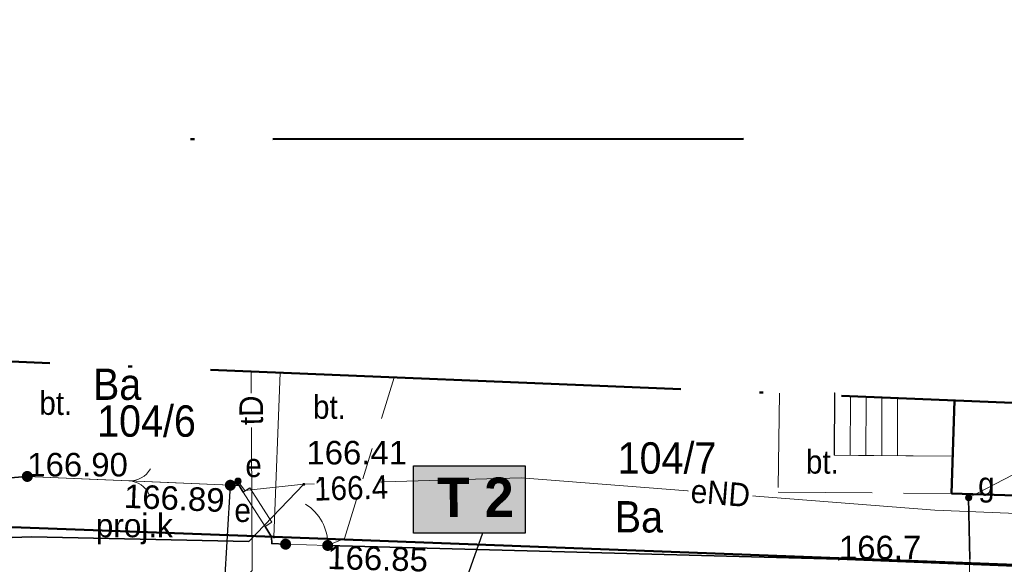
# Model space of a CAD drawing. Extents: x 0 to 7432618, y -40 to 5712028.
# Tile 101 of 165: x 7431068 to 7431099, y 5711983 to 5712000. Entities that reach past the tile are written whole.
import ezdxf
from ezdxf.enums import TextEntityAlignment as Align

# ---------------------------------------------------------------- set-up
doc = ezdxf.new("R2010")
doc.units = 0
doc.header["$MEASUREMENT"] = 0
for name, pattern in [('3 1', [4, 3, -1]), ('EGUG', [2, 1, -1]), ('MPGOO', [8.05, 6, -1, 0.05, -1])]:
    doc.linetypes.add(name, pattern=pattern)
for name, color, linetype, lineweight in [('EGB', 7, 'Continuous', 20), ('EGDE', 7, 'Continuous', 20), ('EGDE_O', 7, 'Continuous', 20), ('EGPG', 7, 'Continuous', 20), ('EGUG', 7, 'Continuous', 60), ('EGUG_O', 7, 'Continuous', 20), ('granica', 94, 'Continuous', 50), ('MP_LINIE_REGULAC', 7, 'Continuous', 5), ('OTK', 7, 'Continuous', 20), ('OTK_O', 7, 'Continuous', 20), ('OTO', 7, 'Continuous', 20), ('OTRN', 7, 'Continuous', 20), ('OTRN_O', 7, 'Continuous', 18), ('OTRS', 7, 'Continuous', 20), ('OTRS_O', 7, 'Continuous', 20), ('woda przyłącze', 140, 'Continuous', 50), ('woda sieć', 150, 'Continuous', 70)]:
    doc.layers.add(name, color=color, linetype=linetype, lineweight=lineweight)
doc.layers.add('rysunek', color=7, linetype='Continuous')
for name, color, linetype, lineweight, true_color in [('SUE', 1, 'Continuous', 20, 0xff0000), ('SUE_O', 1, 'Continuous', 20, 0xff0000), ('SUG', 7, 'Continuous', 20, 0xbfbf00), ('SUG_O', 7, 'Continuous', 20, 0xbfbf00), ('SUK_O', 7, 'Continuous', 20, 0x803300), ('SUL', 7, 'Continuous', 20, 0x000000), ('SUPS', 7, 'Continuous', 20, 0x000000), ('SUPS_O', 7, 'Continuous', 20, 0x000000), ('SUT', 7, 'Continuous', 20, 0xff9100), ('SUT_O', 7, 'Continuous', 20, 0xff9100)]:
    doc.layers.add(name, color=color, linetype=linetype, lineweight=lineweight, true_color=true_color)
doc.styles.add('25', font='GOTHIC.TTF', dxfattribs={"oblique": 8, "height": 0.35})
doc.styles.add('BDOT', font='arial.ttf', dxfattribs={"width": 0.9})
doc.styles.add('EGiB', font='arial.ttf', dxfattribs={"width": 0.9})
doc.styles.add('GESUT', font='arial.ttf', dxfattribs={"width": 0.9})
doc.linetypes.add('OTOO', pattern='A,7.5,[30,msgB.shx,S=1.28,R=0,X=0,Y=0],7.5', length=15)

# ---------------------------------------------------------------- blocks, each defined once
blk = doc.blocks.new('oto')
at = {"layer": 'OTO', "color": 0, "const_width": 0.35}
blk.add_lwpolyline([(-0.175, 0, 1), (0.175, 0, 1)], format="xyb", close=True, dxfattribs=at)
blk = doc.blocks.new('OTOB')
at = {"color": 0}
for centre, start, end in [((-1.5, 0), 0, 63.26058), ((1.5, 0), 116.73942, 180)]:
    blk.add_arc(centre, 1.5, start, end, dxfattribs=at)
blk = doc.blocks.new('OTOFP')
at = {"layer": 'OTO', "color": 0, "lineweight": 18}
blk.add_arc((0, 3), 3, 270, 330, dxfattribs=at)
blk = doc.blocks.new('OTRS')
at = {"color": 0}
blk.add_circle((0, 0), 0.05, dxfattribs=at)
blk = doc.blocks.new('OTRN')
at = {"color": 0}
blk.add_circle((0, 0), 0.05, dxfattribs=at)
blk = doc.blocks.new('SUEU')
at = {"color": 0}
for radius in [0.2, 0.18, 0.16, 0.14, 0.12, 0.1, 0.08, 0.06, 0.04, 0.02]:
    blk.add_circle((0, 0), radius, dxfattribs=at)
blk = doc.blocks.new('SUGU')
at = {"color": 0}
for radius in [0.2, 0.18, 0.16, 0.14, 0.12, 0.1, 0.08, 0.06, 0.04, 0.02]:
    blk.add_circle((0, 0), radius, dxfattribs=at)
blk = doc.blocks.new('SUPS_A')
at = {"layer": 'SUPS', "color": 0, "const_width": 0.09, "flags": 128}
blk.add_lwpolyline([(-0.045, 0, 1), (0.045, 0, 1)], format="xyb", close=True, dxfattribs=at)
at = {"layer": 'SUPS_O', "color": 0, "style": 'GESUT', "width": 0.9}
blk.add_attdef('RZG', text='', height=1.5, dxfattribs=at).set_placement((3.31, -1.44), align=Align.CENTER)
blk.add_attdef('RZD', text='', height=1.5, dxfattribs=at).set_placement((3.31, -2.04), align=Align.TOP_CENTER)
blk = doc.blocks.new('SUPS_B')
at = {"layer": 'SUPS', "color": 0, "const_width": 0.09, "flags": 128}
blk.add_lwpolyline([(-0.045, 0, 1), (0.045, 0, 1)], format="xyb", close=True, dxfattribs=at)
at = {"layer": 'SUPS_O', "color": 0, "style": 'GESUT', "width": 0.9}
blk.add_attdef('RZEDNA', (1.597, -0.736), '', height=1.5, dxfattribs=at)
blk = doc.blocks.new('EGPG_b')
at = {"layer": 'EGPG', "lineweight": 0}
h = blk.add_hatch(color=0, dxfattribs=at)
h.dxf.hatch_style = 1
edge = h.paths.add_edge_path()
edge.add_arc((0, 0), 0.09, 0, 360)

msp = doc.modelspace()

# ---------------------------------------------------------------- hatches: boundary and pattern name
at = {"layer": 'woda sieć', "linetype": 'ByBlock'}
msp.add_hatch(color=256, dxfattribs=at).paths.add_polyline_path([(7431083.866, 5711985.833), (7431080.3, 5711985.833), (7431080.3, 5711983.693), (7431083.866, 5711983.693)])

# ---------------------------------------------------------------- linework, layer by layer
at = {"layer": 'EGB', "color": 18, "true_color": 0x000000}
for p, q in [((7431093.729, 5711988.161, 167.96), (7431093.722, 5711986.17, 167.96)), ((7431094.229, 5711988.053, 167.96), (7431094.222, 5711986.168, 167.96)), ((7431094.729, 5711988.033, 167.96), (7431094.722, 5711986.165, 167.96)), ((7431095.229, 5711988.012, 167.96), (7431095.222, 5711986.162, 167.96)), ((7431095.729, 5711987.991, 167.96), (7431095.722, 5711986.159, 167.96))]:
    msp.add_line(p, q, dxfattribs=at)
at = {"layer": 'EGB', "color": 18, "lineweight": 18, "true_color": 0x000000}
msp.add_lwpolyline([(7431093.729, 5711988.161), (7431093.72, 5711988.161), (7431093.708, 5711986.171), (7431097.484, 5711986.148), (7431097.534, 5711987.917)], dxfattribs=at)
at = {"layer": 'EGB', "color": 18, "lineweight": 50, "true_color": 0x000000}
msp.add_lwpolyline([(7431097.539, 5711987.916), (7431097.447, 5711984.958), (7431110.048, 5711984.561), (7431110.137, 5711987.396)], dxfattribs=at)
at = {"layer": 'EGDE', "color": 18, "lineweight": 18, "true_color": 0x000000}
msp.add_lwpolyline([(7431076.058, 5711988.804), (7431075.86, 5711983.567)], dxfattribs=at)
at = {"layer": 'MP_LINIE_REGULAC', "color": 7, "linetype": 'MPGOO', "lineweight": 50, "ltscale": 2.5}
msp.add_line((7431090.823, 5711996.263, 167.96), (7431073.011, 5711996.244, 167.96), dxfattribs=at)
at = {"layer": 'OTK', "color": 18, "linetype": '3 1', "lineweight": 18, "true_color": 0x000000}
for p, q in [((7431093.708, 5711986.171, 167.96), (7431093.72, 5711988.161, 167.96)), ((7431093.72, 5711988.161, 167.96), (7431093.729, 5711988.161, 167.96)), ((7431097.484, 5711986.148, 167.96), (7431093.708, 5711986.171, 167.96))]:
    msp.add_line(p, q, dxfattribs=at)
for points in [[(7431067.487, 5711989.157), (7431067.42, 5711985.577), (7431067.32, 5711985.447), (7431068, 5711985.497), (7431074.47, 5711985.217), (7431074.75, 5711985.207), (7431074.88, 5711984.997), (7431075.09, 5711985.137), (7431075.79, 5711984.037), (7431075.58, 5711983.897), (7431075.78, 5711983.577), (7431075.79, 5711983.357), (7431076.23, 5711983.337), (7431077.57, 5711983.297), (7431078.11, 5711983.517), (7431079.688, 5711988.654)], [(7431091.968, 5711988.147), (7431091.92, 5711984.997), (7431097.447, 5711984.958), (7431097.484, 5711986.148), (7431097.539, 5711987.916)], [(7431097.534, 5711987.917), (7431097.484, 5711986.148)]]:
    msp.add_lwpolyline(points, dxfattribs=at)
msp.add_lwpolyline([(7431074.23, 5711981.577), (7431074.28, 5711981.987), (7431074.47, 5711985.217), (7431068, 5711985.497), (7431067.32, 5711985.447), (7431065.74, 5711982.257), (7431065.02, 5711980.867), (7431064.25, 5711980.187), (7431076.102, 5711979.664, -0.190403)], format="xyb", close=True, dxfattribs=at)
at = {"layer": 'OTK', "color": 18, "lineweight": 25, "true_color": 0x000000}
msp.add_lwpolyline([(7431076.102, 5711979.664, -0.190403), (7431074.23, 5711981.577), (7431074.28, 5711981.987), (7431074.47, 5711985.217)], format="xyb", dxfattribs=at)
at = {"layer": 'OTO', "color": 18, "linetype": 'OTOO', "lineweight": 35, "true_color": 0x000000}
for points in [[(7431067.32, 5711985.447), (7431068, 5711985.497)], [(7431074.47, 5711985.217), (7431074.75, 5711985.207), (7431074.88, 5711984.997)], [(7431076.23, 5711983.337), (7431075.79, 5711983.357), (7431075.78, 5711983.577), (7431075.58, 5711983.897)], [(7431135.16, 5711981.197), (7431125.39, 5711981.607), (7431093.86, 5711982.857), (7431077.57, 5711983.297)]]:
    msp.add_lwpolyline(points, dxfattribs=at)
at = {"layer": 'OTO', "color": 18, "lineweight": 18, "true_color": 0x000000}
for points in [[(7431074.47, 5711985.217), (7431068, 5711985.497)], [(7431077.57, 5711983.297), (7431076.23, 5711983.337)]]:
    msp.add_lwpolyline(points, dxfattribs=at)
at = {"layer": 'rysunek', "linetype": 'ByBlock', "transparency": 33554676, "elevation": 167.96}
msp.add_lwpolyline([(7431080.3, 5711985.833), (7431083.866, 5711985.833), (7431083.866, 5711983.693), (7431080.3, 5711983.693)], close=True, dxfattribs=at)
msp.add_lwpolyline([(7431080.3, 5711985.833), (7431083.866, 5711985.833), (7431083.866, 5711983.693), (7431080.3, 5711983.693)], close=True, dxfattribs=at)
at = {"layer": 'rysunek', "elevation": 167.96, "flags": 128}
msp.add_lwpolyline([(7431082.5, 5711983.693), (7431080.441, 5711977.852)], dxfattribs=at)
at = {"layer": 'SUE', "color": 1, "lineweight": 18, "true_color": 0xff0000}
msp.add_line((7431074.71, 5711985.347, 167.96), (7431074.93, 5711985.047, 167.96), dxfattribs=at)
for points in [[(7431076.81, 5711985.247), (7431075.06, 5711983.427), (7431068.13, 5711983.567), (7431066.29, 5711983.507), (7431065.22, 5711983.207), (7431059.37, 5711983.677), (7431049.27, 5711983.767), (7431048.67, 5711983.547), (7431047.38, 5711983.847)], [(7431076.81, 5711985.247), (7431074.93, 5711985.047), (7431074.71, 5711985.347)], [(7431076.81, 5711985.247), (7431083.74, 5711985.457), (7431096.91, 5711984.427), (7431104.21, 5711984.127), (7431110, 5711983.967), (7431110.069, 5711984.56)]]:
    msp.add_lwpolyline(points, dxfattribs=at)
msp.add_lwpolyline([(7431074.88, 5711984.997), (7431075.58, 5711983.897), (7431075.79, 5711984.037), (7431075.09, 5711985.137)], close=True, dxfattribs=at)
at = {"layer": 'SUG', "color": 52, "lineweight": 18, "true_color": 0xbfbf00}
msp.add_lwpolyline([(7431097.59, 5711970.267), (7431098.029, 5711982.862)], dxfattribs=at)
at = {"layer": 'SUL', "color": 18, "lineweight": 35, "true_color": 0x000000}
for points in [[(7431098.029, 5711982.862), (7431097.99, 5711984.817)], [(7431066.29, 5711983.507), (7431068.13, 5711983.567), (7431075.06, 5711983.427)]]:
    msp.add_lwpolyline(points, dxfattribs=at)
at = {"layer": 'SUPS', "color": 52, "linetype": 'Continuous', "true_color": 0xbfbf00}
msp.add_lwpolyline([(7431097.99, 5711984.817), (7431101.103, 5711986.43), (7431103.843, 5711986.43)], dxfattribs=at)
at = {"layer": 'SUT', "color": 30, "lineweight": 18, "true_color": 0xff9100}
msp.add_lwpolyline([(7431074.65, 5711981.977), (7431075.16, 5711982.497), (7431075.132, 5711988.842)], dxfattribs=at)

# ---------------------------------------------------------------- block references
at = {"layer": 'OTO', "color": 18, "true_color": 0x000000, "xscale": 0.5, "yscale": 0.5, "zscale": 0.5}
for p in [(7431068, 5711985.497, 167.96), (7431074.47, 5711985.217, 167.96), (7431076.23, 5711983.337, 167.96), (7431077.57, 5711983.297, 167.96)]:
    msp.add_blockref('oto', p, dxfattribs=at)
for name, p, rotation in [('OTOB', (7431071.235, 5711985.357, 167.96), 267.5219761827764), ('OTOFP', (7431077.57, 5711983.297, 167.96), 88.29018595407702)]:
    msp.add_blockref(name, p, dxfattribs=dict(at, rotation=rotation))
at = {"layer": 'OTRN', "color": 18, "true_color": 0x000000}
ref = msp.add_blockref('OTRN', (7431093.86, 5711982.857, 167.96), dxfattribs=dict(at, xscale=0.5, yscale=0.5, zscale=0.5, rotation=359.9999999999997))
ref.add_attrib('RZEDNA', '166.7', (7431093.86, 5711982.857, 334.66), dxfattribs={"layer": 'OTRN_O', "color": 0, "height": 0.75, "style": 'BDOT'})
at = {"layer": 'OTRS', "color": 18, "true_color": 0x000000}
ref = msp.add_blockref('OTRS', (7431068, 5711985.497, 167.96), dxfattribs=dict(at, xscale=0.5, yscale=0.5, zscale=0.5, rotation=359.9999999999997))
ref.add_attrib('RZEDNA', '166.90', (7431068, 5711985.497, 334.86), dxfattribs={"layer": 'OTRS_O', "color": 0, "height": 0.75, "style": 'BDOT'})
ref = msp.add_blockref('OTRS', (7431074.47, 5711985.217, 167.96), dxfattribs=dict(at, xscale=0.5, yscale=0.5, zscale=0.5, rotation=359.9999999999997))
ref.add_attrib('RZEDNA', '166.89', dxfattribs={"layer": 'OTRS_O', "color": 0, "height": 0.75, "rotation": 357.5, "style": 'BDOT'}).set_placement((7431074.301, 5711985.11, 334.85), align=Align.TOP_RIGHT)
ref = msp.add_blockref('OTRS', (7431077.57, 5711983.297, 167.96), dxfattribs=dict(at, xscale=0.5, yscale=0.5, zscale=0.5, rotation=359.9999999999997))
ref.add_attrib('RZEDNA', '166.85', dxfattribs={"layer": 'OTRS_O', "color": 0, "height": 0.75, "rotation": 358.5, "style": 'BDOT'}).set_placement((7431077.57, 5711983.297, 334.81), align=Align.TOP_LEFT)
at = {"layer": 'SUE', "color": 1, "true_color": 0xff0000, "xscale": 0.5, "yscale": 0.5, "zscale": 0.5}
msp.add_blockref('SUEU', (7431074.71, 5711985.347, 167.96), dxfattribs=at)
at = {"layer": 'SUG', "color": 52, "true_color": 0xbfbf00, "xscale": 0.5, "yscale": 0.5, "zscale": 0.5}
msp.add_blockref('SUGU', (7431097.99, 5711984.817, 167.96), dxfattribs=at)
at = {"layer": 'SUPS', "color": 52, "true_color": 0xbfbf00}
ref = msp.add_blockref('SUPS_A', (7431097.99, 5711984.817, 167.96), dxfattribs=dict(at, xscale=0.5, yscale=0.5, zscale=0.5))
ref.add_attrib('RZG', '165.78', dxfattribs={"layer": 'SUPS_O', "color": 0, "height": 0.75, "style": 'GESUT', "width": 0.9}).set_placement((7431101, 5711986.967, 333.74), align=Align.MIDDLE_LEFT)

# ---------------------------------------------------------------- texts
at = {"layer": 'EGDE_O', "color": 18, "true_color": 0x000000, "insert": (7431070.226, 5711987.763, 167.96), "char_height": 1, "attachment_point": 1, "style": 'EGiB'}
msp.add_mtext('104/6', dxfattribs=at)
at = {"layer": 'EGUG_O', "color": 96, "true_color": 0x008000, "char_height": 1, "attachment_point": 1, "style": 'EGiB'}
for insert in [(7431070.093, 5711988.937, 167.96), (7431086.717, 5711984.711, 167.96)]:
    msp.add_mtext('Ba', dxfattribs=dict(at, insert=insert))
at = {"layer": 'OTK_O', "color": 18, "true_color": 0x000000, "char_height": 0.75, "attachment_point": 5, "rotation": 359.5, "style": 'BDOT'}
for insert in [(7431068.909, 5711987.828, 167.96), (7431077.628, 5711987.705, 167.96), (7431093.333, 5711985.956, 167.96)]:
    msp.add_mtext('bt.', dxfattribs=dict(at, insert=insert))
at = {"layer": 'SUE_O', "color": 1, "true_color": 0xff0000, "char_height": 0.75, "attachment_point": 5, "style": 'GESUT'}
for insert in [(7431075.21, 5711985.847, 167.96), (7431074.861, 5711984.415, 167.96)]:
    msp.add_mtext('e', dxfattribs=dict(at, insert=insert))
at = {"layer": 'SUG_O', "color": 52, "true_color": 0xbfbf00, "insert": (7431098.295, 5711984.655, 167.96), "char_height": 0.75, "attachment_point": 7, "style": 'GESUT'}
msp.add_mtext('g', dxfattribs=at)
at = {"layer": 'SUK_O', "color": 36, "true_color": 0x803300, "insert": (7431070.183, 5711983.333, 167.96), "char_height": 0.75, "attachment_point": 7}
msp.add_mtext('proj.k', dxfattribs=at)
at = {"layer": 'woda przyłącze', "color": 0, "insert": (7431081.079, 5711985.461, 167.96), "char_height": 1.26, "attachment_point": 1, "style": '25'}
msp.add_mtext_dynamic_manual_height_columns('\\fCentury Gothic|b1|i0;\\Q-1;T 2', width=15.63873, gutter_width=5, heights=[0], dxfattribs=at)

# ---------------------------------------------------------------- next in the draw order: texts
at = {"layer": 'SUE_O', "color": 1, "true_color": 0xff0000, "insert": (7431090.085, 5711984.961, 167.96), "char_height": 0.75, "attachment_point": 5, "rotation": 355.5, "style": 'GESUT', "bg_fill": 3, "box_fill_scale": 1.1, "bg_fill_color": 256, "bg_fill_transparency": 0}
msp.add_mtext('eND', dxfattribs=at)
at = {"layer": 'SUT_O', "color": 30, "true_color": 0xff9100, "insert": (7431075.138, 5711987.605, 167.96), "char_height": 0.75, "attachment_point": 5, "rotation": 90.3, "style": 'GESUT', "bg_fill": 3, "box_fill_scale": 1.1, "bg_fill_color": 256, "bg_fill_transparency": 0}
msp.add_mtext('tD', dxfattribs=at)

# ---------------------------------------------------------------- next in the draw order: linework, layer by layer
at = {"layer": 'EGDE', "color": 18, "lineweight": 18, "true_color": 0x000000}
for points in [[(7431157.22, 5711980.507), (7431137.17, 5711981.257), (7431075.86, 5711983.567), (7431066.87, 5711983.897), (7431049.95, 5711984.527), (7431035.64, 5711990.377), (7431038.07, 5711971.517), (7431068.55, 5711970.417), (7431083.15, 5711970.007), (7431109.36, 5711969.267), (7431120.55, 5711968.917), (7431136.36, 5711968.337), (7431159.23, 5711967.477)], [(7431066.87, 5711983.897), (7431075.86, 5711983.567), (7431076.058, 5711988.804)], [(7431075.86, 5711983.567), (7431137.17, 5711981.257), (7431137.358, 5711986.272)]]:
    msp.add_lwpolyline(points, dxfattribs=at)
at = {"layer": 'EGUG', "color": 96, "linetype": 'EGUG', "lineweight": 18, "true_color": 0x008000}
msp.add_lwpolyline([(7431034.343, 5711999.459), (7431035.64, 5711990.377), (7431049.95, 5711984.527), (7431066.87, 5711983.897), (7431075.86, 5711983.567), (7431137.17, 5711981.257), (7431157.22, 5711980.507), (7431186.38, 5711979.407), (7431186.4, 5711980.007), (7431209.42, 5711978.937)], dxfattribs=at)
at = {"layer": 'EGUG', "color": 96, "linetype": 'EGUG', "lineweight": 13, "true_color": 0x008000}
msp.add_lwpolyline([(7431274.313, 5711980.643), (7431274.73, 5711976.147), (7431256.64, 5711976.847), (7431256.61, 5711975.797), (7431236.16, 5711977.487), (7431209.4, 5711978.587), (7431209.42, 5711978.937), (7431186.4, 5711980.007), (7431186.38, 5711979.407), (7431157.22, 5711980.507), (7431137.17, 5711981.257), (7431075.86, 5711983.567), (7431066.87, 5711983.897), (7431049.95, 5711984.527), (7431035.64, 5711990.377), (7431038.07, 5711971.517), (7431068.55, 5711970.417), (7431083.15, 5711970.007), (7431109.36, 5711969.267), (7431110.623, 5711956.858)], dxfattribs=at)
at = {"layer": 'MP_LINIE_REGULAC', "color": 7, "linetype": 'MPGOO', "lineweight": 50, "ltscale": 2.5, "flags": 128}
msp.add_lwpolyline([(7431036.4, 5712000.057), (7431054.17, 5711989.707), (7431233.86, 5711982.287), (7431271.17, 5711980.717), (7431291.199, 5711980.243), (7431293.548, 5711951.88), (7431030.54, 5711959.037), (7431015.642, 5711959.907), (7431014.007, 5711993.544)], close=True, dxfattribs=at)

# ---------------------------------------------------------------- next in the draw order: texts
at = {"layer": 'EGDE_O', "color": 18, "true_color": 0x000000, "insert": (7431086.809, 5711986.586, 167.96), "char_height": 1, "attachment_point": 1, "style": 'EGiB'}
msp.add_mtext('104/7', dxfattribs=at)

# ---------------------------------------------------------------- next in the draw order: block references
at = {"layer": 'EGPG', "color": 18, "true_color": 0x000000, "xscale": 0.5, "yscale": 0.5, "zscale": 0.5}
msp.add_blockref('EGPG_b', (7431075.86, 5711983.567, 167.96), dxfattribs=at)

# ---------------------------------------------------------------- next in the draw order: wipeouts: each hides what was drawn before it
msp.add_wipeout([(7431076.925, 5711984.825), (7431077.204, 5711985.35), (7431079.187, 5711985.442), (7431079.125, 5711984.723)]).translate(0, 0, 167.96).dxf.layer = 'SUPS_O'

# ---------------------------------------------------------------- next in the draw order: linework, layer by layer
at = {"layer": 'granica', "elevation": 167.96, "flags": 128}
msp.add_lwpolyline([(7431035.64, 5711990.377), (7431049.95, 5711984.527), (7431075.86, 5711983.567), (7431137.17, 5711981.257), (7431157.22, 5711980.507), (7431186.38, 5711979.407), (7431186.4, 5711980.007), (7431209.42, 5711978.937), (7431209.4, 5711978.587), (7431236.16, 5711977.487), (7431256.61, 5711975.797), (7431256.64, 5711976.847), (7431274.73, 5711976.147), (7431274.319, 5711980.588)], dxfattribs=at)
at = {"layer": 'SUE', "color": 1, "lineweight": 18, "true_color": 0xff0000}
msp.add_line((7431074.93, 5711985.047, 167.96), (7431076.81, 5711985.247, 167.96), dxfattribs=at)

# ---------------------------------------------------------------- next in the draw order: block references
at = {"layer": 'OTRS', "color": 18, "true_color": 0x000000}
ref = msp.add_blockref('OTRS', (7431077.32, 5711985.443, 334.37), dxfattribs=dict(at, xscale=0.5, yscale=0.5, zscale=0.5))
ref.add_attrib('RZEDNA', '166.41', (7431076.894, 5711985.88, 167.96), dxfattribs={"layer": 'OTRS_O', "color": 0, "height": 0.75, "style": 'BDOT'})
at = {"layer": 'SUPS', "color": 1, "true_color": 0xff0000}
ref = msp.add_blockref('SUPS_B', (7431076.81, 5711985.247, 167.96), dxfattribs=dict(at, xscale=0.5, yscale=0.5, zscale=0.5))
ref.add_attrib('RZEDNA', '166.4', dxfattribs={"layer": 'SUPS_O', "color": 0, "height": 0.75, "rotation": 1.7, "style": 'GESUT', "width": 0.9}).set_placement((7431077.138, 5711985.097, 334.36), align=Align.MIDDLE_LEFT)

doc.saveas('drawing.dxf')
